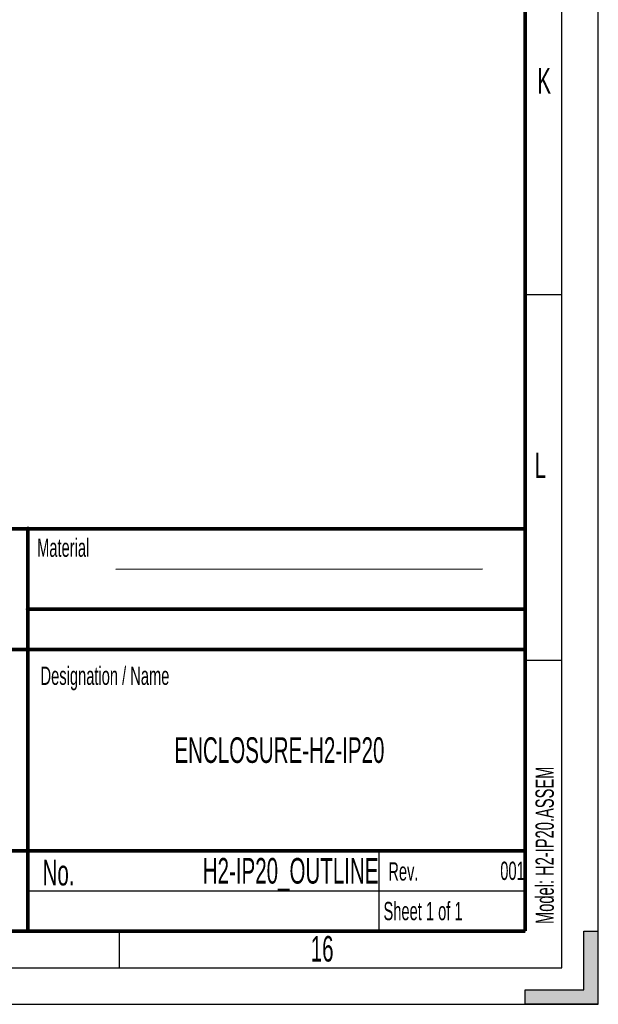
# Model space of a CAD drawing. Header units: millimetres. Extents: x 0 to 841, y 0 to 594.
# Tile 67 of 126: x 762 to 841, y 0 to 135. Entities that reach past the tile are written whole.
import ezdxf

# ---------------------------------------------------------------- set-up
doc = ezdxf.new("R2010")
doc.units = ezdxf.units.MM
doc.header["$LTSCALE"] = 46.255
doc.layers.get('0').update_dxf_attribs({"linetype": 'CONTINUOUS'})
doc.styles.add('TEXTSTYLE_2', font='txt', dxfattribs={"width": 0.6})

msp = doc.modelspace()

# ---------------------------------------------------------------- hatches: boundary and pattern name
at = {"linetype": 'CONTINUOUS'}
h = msp.add_hatch(color=2, dxfattribs=at)
edge = h.paths.add_edge_path()
edge.add_line((831, 0), (831, 2))
edge.add_line((831, 2), (839, 2))
edge.add_line((839, 2), (839, 10))
edge.add_line((839, 10), (841, 10))
edge.add_line((841, 0), (841, 10))
edge.add_line((841, 0), (830.9575, 0))

# ---------------------------------------------------------------- linework, layer by layer
at = {"color": 7, "linetype": 'CONTINUOUS'}
for p, q in [((841, 0), (841, 594)), ((836, 97), (831, 97)), ((836, 47), (831, 47)), ((775.5, 5), (775.5, 10)), ((839, 10), (841, 10)), ((839, 2), (839, 10)), ((841, 0), (841, 10)), ((831, 2), (839, 2)), ((831, 0), (831, 2)), ((0, 0), (841, 0)), ((841, 0), (830.9575, 0))]:
    msp.add_line(p, q, dxfattribs=at)
at = {"color": 2, "linetype": 'CONTINUOUS'}
for p, q in [((836, 5), (836, 589)), ((651.0005, 64.9997), (831.0005, 64.9997)), ((763.0005, 64.9997), (763.0005, 9.9997)), ((831.0005, 64.9997), (831.0005, 9.9997)), ((763.0005, 53.9997), (831.0005, 53.9997)), ((651.0005, 48.4997), (831.0005, 48.4997)), ((651.0005, 20.9997), (831.0005, 20.9997)), ((811.0005, 20.9997), (811.0005, 9.9997)), ((763.0005, 15.4997), (831.0005, 15.4997)), ((651.0005, 9.9997), (831.0005, 9.9997)), ((15, 5), (836, 5))]:
    msp.add_line(p, q, dxfattribs=at)
at = {"color": 5, "linetype": 'CONTINUOUS'}
msp.add_line((775.0367, 59.49), (825.1796, 59.5062), dxfattribs=at)
at = {"color": 7, "linetype": 'CONTINUOUS', "const_width": 0.5}
for points in [[(831, 10), (831, 584)], [(651.0005, 64.9997), (831.0005, 64.9997)], [(763.1568, 64.8434), (762.8443, 65.1559)], [(763.1568, 65.1559), (762.8443, 64.8434)], [(763.0005, 64.9997), (763.0005, 9.9997)], [(831.0005, 64.9997), (831.0005, 9.9997)], [(763.1568, 53.8434), (762.8443, 54.1559)], [(763.1568, 54.1559), (762.8443, 53.8434)], [(763.0005, 53.9997), (831.0005, 53.9997)], [(651.0005, 48.4997), (831.0005, 48.4997)], [(651.0005, 20.9997), (831.0005, 20.9997)], [(20, 10), (831, 10)], [(651.0005, 9.9997), (831.0005, 9.9997)]]:
    msp.add_lwpolyline(points, dxfattribs=at)

# ---------------------------------------------------------------- texts
at = {"color": 5, "linetype": 'CONTINUOUS', "line_spacing_factor": 0.9, "style": 'TEXTSTYLE_2'}
for s, insert, char_height, width, attachment_point in [('K', (832.6514, 127.9997), 3.5, 2.1, 1), ('L', (832.2855, 75.4263), 3.5, 2.1, 1), ('Material', (764.2532, 63.6725), 2.5, 12, 1), ('Designation / Name', (764.7227, 46.1664), 2.5, 27, 1), (' ENCLOSURE-H2-IP20 ', (797.0005, 36.4997), 3.5, 39.9, 2), ('No.', (765.0005, 19.7497), 3.5, 6.3, 1), ('H2-IP20_OUTLINE ', (810.938, 19.9997), 3.5, 33.6, 3), ('Rev.', (812.2793, 19.4167), 2.5, 6, 1), ('001', (830.938, 19.4997), 2.5, 4.5, 3), (' Sheet 1 of 1', (811.063, 13.9997), 2.5, 19.5, 1), ('16', (801.6702, 9.3449), 3.5, 4.2, 1)]:
    msp.add_mtext(s, dxfattribs=dict(at, insert=insert, char_height=char_height, width=width, attachment_point=attachment_point))
at = {"color": 5, "linetype": 'CONTINUOUS', "insert": (832.4119, 10.9735), "char_height": 2.5, "width": 30, "attachment_point": 1, "rotation": 90, "line_spacing_factor": 0.9, "style": 'TEXTSTYLE_2'}
msp.add_mtext('Model: H2-IP20.ASSEM', dxfattribs=at)

doc.saveas('drawing.dxf')
